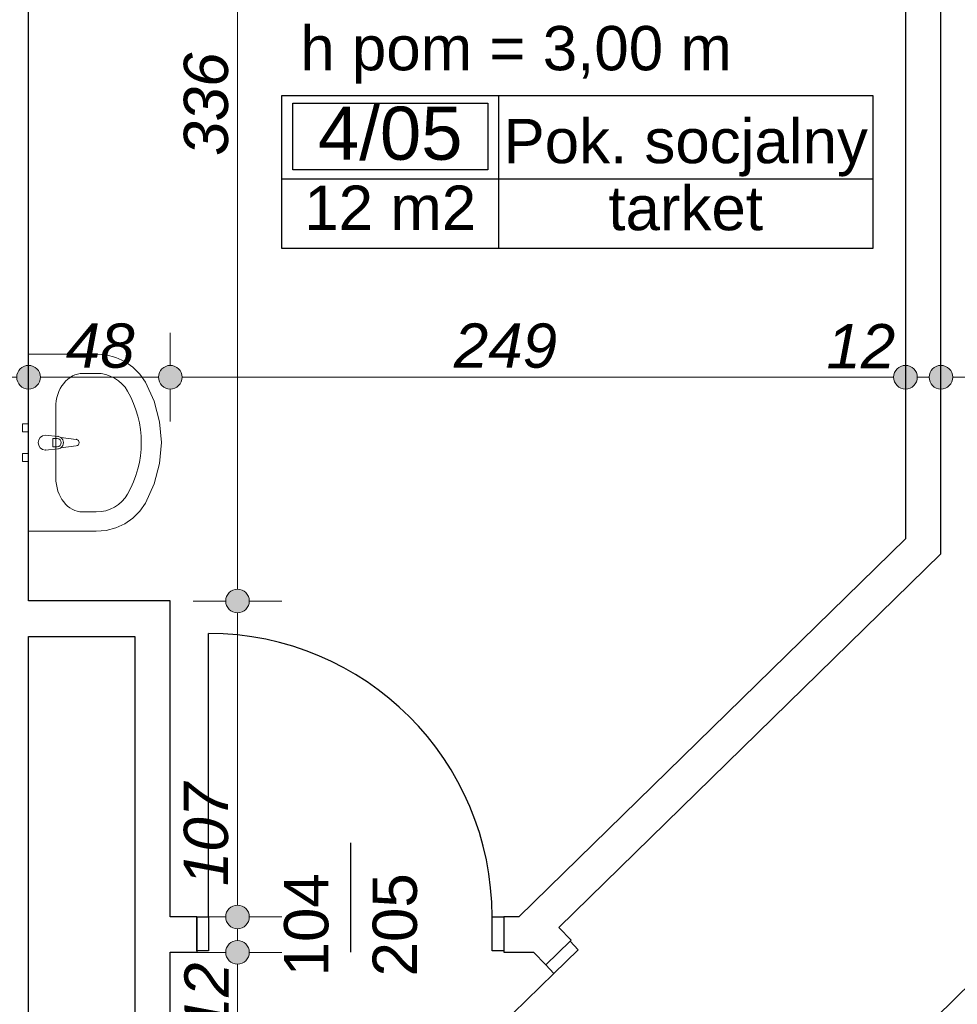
# Model space of a CAD drawing. Header units: millimetres. Extents: x -170998 to -45998, y 10557 to 52557.
# Tile 46 of 92: x -140318 to -137142, y 37493 to 40828. Entities that reach past the tile are written whole.
import ezdxf
from ezdxf.enums import TextEntityAlignment as Align

# ---------------------------------------------------------------- set-up
doc = ezdxf.new("R2010")
doc.units = ezdxf.units.MM
doc.header["$MEASUREMENT"] = 0
for name, color, linetype in [('Drzwi', 7, 'Continuous'), ('Obiekt', 7, 'Continuous'), ('Strefa', 7, 'Continuous'), ('Tekst', 7, 'Continuous'), ('Wymiary', 7, 'Continuous'), ('Ściana', 7, 'Continuous')]:
    doc.layers.add(name, color=color, linetype=linetype)
doc.styles.add('Arial', font='txt')
doc.styles.add('Times new roman', font='txt')
doc.dimstyles.new('GENERATED_STYLE__1', dxfattribs={"dimtxt": 150, "dimasz": 152, "dimexe": 0.18, "dimexo": 0, "dimgap": 0.09, "dimtad": 1, "dimtih": 1, "dimtoh": 1, "dimlfac": 0.1, "dimzin": 0, "dimdsep": 46, "dimtxsty": 'Arial', "dimblk": 'ARROWHEAD_11', "dimblk1": 'ARROWHEAD_11', "dimblk2": 'ARROWHEAD_11', "dimcen": 0.09, "dimclrd": 114, "dimclre": 114, "dimclrt": 114, "dimazin": 0, "dimtfac": 1, "dimtdec": 4, "dimtmove": 0, "dimatfit": 3, "dimfxl": 1, "dimtolj": 1, "dimtzin": 0, "dimarcsym": 0})
doc.dimstyles.new('GENERATED_STYLE__2', dxfattribs={"dimtxt": 150, "dimasz": 152, "dimexe": 0.18, "dimexo": 0, "dimgap": 0.09, "dimtad": 1, "dimlfac": 0.1, "dimzin": 0, "dimdsep": 46, "dimtxsty": 'Arial', "dimblk": 'ARROWHEAD_11', "dimblk1": 'ARROWHEAD_11', "dimblk2": 'ARROWHEAD_11', "dimcen": 0.09, "dimclrd": 114, "dimclre": 114, "dimclrt": 114, "dimazin": 0, "dimtfac": 1, "dimtdec": 4, "dimtmove": 0, "dimatfit": 3, "dimfxl": 1, "dimtolj": 1, "dimtzin": 0, "dimarcsym": 0})
doc.dimstyles.new('GENERATED_STYLE__3', dxfattribs={"dimtxt": 150, "dimasz": 152, "dimexe": 0.18, "dimexo": 0, "dimgap": 0.09, "dimtad": 1, "dimlfac": 0.1, "dimzin": 0, "dimdsep": 46, "dimtxsty": 'Arial', "dimblk": 'ARROWHEAD_11', "dimblk1": 'ARROWHEAD_11', "dimblk2": 'ARROWHEAD_11', "dimcen": 0.09, "dimclrd": 114, "dimclre": 114, "dimclrt": 114, "dimazin": 0, "dimtfac": 1, "dimtdec": 4, "dimtmove": 2, "dimatfit": 3, "dimfxl": 1, "dimtolj": 1, "dimtzin": 0, "dimarcsym": 0})

# ---------------------------------------------------------------- blocks, each defined once
blk = doc.blocks.new('Pok. socjalny_4_05_5', base_point=(-138696, 40288.9))
at = {"layer": 'Strefa'}
for p, q in [((-139430, 40571.7), (-137428.8, 40571.7)), ((-139430, 40053.1), (-139430, 40571.7)), ((-138696, 40571.7), (-138696, 40053.1)), ((-137428.8, 40571.7), (-137428.8, 40053.1)), ((-139393.3, 40545.8), (-138732.7, 40545.8)), ((-139393.3, 40319.5), (-139393.3, 40545.8)), ((-138732.7, 40545.8), (-138732.7, 40319.5)), ((-139430, 40288.9), (-137428.8, 40288.9)), ((-138732.7, 40319.5), (-139393.3, 40319.5)), ((-137428.8, 40053.1), (-139430, 40053.1))]:
    blk.add_line(p, q, dxfattribs=at)
at = {"layer": 'Strefa', "style": 'Arial'}
for tag, height, p in [('ROOM_NUMBER', 180, (-139063, 40443.8)), ('ROOM_NAME', 150, (-138062.4, 40417.3)), ('ROOM_CALC_AREA', 150, (-139063, 40191.4)), ('floor_f', 150, (-138062.4, 40190.2))]:
    blk.add_attdef(tag, text='', height=height, dxfattribs=at).set_placement(p, align=Align.MIDDLE_CENTER)
blk = doc.blocks.new('*D267')
at = {"layer": 'Wymiary', "linetype": 'Continuous', "lineweight": 13}
for points in [[(-139540.3, 37669.3), (-139543.4, 37684.6), (-139552, 37697.6), (-139565, 37706.3), (-139580.3, 37709.3), (-139595.6, 37706.3), (-139608.6, 37697.6), (-139617.3, 37684.6), (-139620.3, 37669.3), (-139617.3, 37654), (-139608.6, 37641), (-139595.6, 37632.4), (-139580.3, 37629.3), (-139565, 37632.4), (-139552, 37641), (-139543.4, 37654)], [(-139540.3, 35229.3), (-139543.4, 35244.6), (-139552, 35257.6), (-139565, 35266.3), (-139580.3, 35269.3), (-139595.6, 35266.3), (-139608.6, 35257.6), (-139617.3, 35244.6), (-139620.3, 35229.3), (-139617.3, 35214), (-139608.6, 35201), (-139595.6, 35192.4), (-139580.3, 35189.3), (-139565, 35192.4), (-139552, 35201), (-139543.4, 35214)]]:
    blk.add_hatch(color=114, dxfattribs=at).paths.add_polyline_path(points)
at = {"layer": 'Wymiary', "color": 114, "lineweight": 13}
for p, q in [((-139620.3, 37669.3), (-139730.3, 37669.3)), ((-139430.3, 37669.3), (-139540.3, 37669.3)), ((-139580.3, 35269.3), (-139580.3, 37629.3)), ((-139620.3, 35229.3), (-139730.3, 35229.3)), ((-139430.3, 35229.3), (-139540.3, 35229.3)), ((-139580.3, 35149.3), (-139580.3, 35189.3))]:
    blk.add_line(p, q, dxfattribs=at)
for centre in [(-139580.3, 37669.3), (-139580.3, 35229.3)]:
    blk.add_circle(centre, 40, dxfattribs=at)
at = {"layer": 'Wymiary', "color": 114, "lineweight": 13, "char_height": 150, "attachment_point": 7, "rotation": 90, "style": 'Arial'}
for s, insert in [('\\A1;{\\fArial|b0|i1|c238|p38;12}', (-139610.3, 37401.7)), ('\\A1;{\\fArial|b0|i1|c238|p38;244}', (-139610.3, 36706.3))]:
    blk.add_mtext(s, dxfattribs=dict(at, insert=insert))
blk = doc.blocks.new('ARROWHEAD_11')
at = {"color": 0, "linetype": 'Continuous', "lineweight": 0}
blk.add_line((0, 0), (-1, 0), dxfattribs=at)
at = {"color": 0, "linetype": 'Continuous', "lineweight": 0, "const_width": 0.25, "flags": 128}
blk.add_lwpolyline([(-0.125, 0, 1), (0.125, 0, 1)], format="xyb", close=True, dxfattribs=at)
blk = doc.blocks.new('*D268')
at = {"layer": 'Wymiary', "linetype": 'Continuous', "lineweight": 13}
for points in [[(-139540.3, 37789.3), (-139543.4, 37804.6), (-139552, 37817.6), (-139565, 37826.3), (-139580.3, 37829.3), (-139595.6, 37826.3), (-139608.6, 37817.6), (-139617.3, 37804.6), (-139620.3, 37789.3), (-139617.3, 37774), (-139608.6, 37761), (-139595.6, 37752.4), (-139580.3, 37749.3), (-139565, 37752.4), (-139552, 37761), (-139543.4, 37774)], [(-139540.3, 37669.3), (-139543.4, 37684.6), (-139552, 37697.6), (-139565, 37706.3), (-139580.3, 37709.3), (-139595.6, 37706.3), (-139608.6, 37697.6), (-139617.3, 37684.6), (-139620.3, 37669.3), (-139617.3, 37654), (-139608.6, 37641), (-139595.6, 37632.4), (-139580.3, 37629.3), (-139565, 37632.4), (-139552, 37641), (-139543.4, 37654)]]:
    blk.add_hatch(color=114, dxfattribs=at).paths.add_polyline_path(points)
at = {"layer": 'Wymiary', "color": 114, "lineweight": 13}
for p, q in [((-139620.3, 37789.3), (-139730.3, 37789.3)), ((-139430.3, 37789.3), (-139540.3, 37789.3)), ((-139580.3, 37709.3), (-139580.3, 37749.3)), ((-139620.3, 37669.3), (-139730.3, 37669.3)), ((-139430.3, 37669.3), (-139540.3, 37669.3))]:
    blk.add_line(p, q, dxfattribs=at)
for centre in [(-139580.3, 37789.3), (-139580.3, 37669.3)]:
    blk.add_circle(centre, 40, dxfattribs=at)
blk = doc.blocks.new('*D269')
at = {"layer": 'Wymiary', "linetype": 'Continuous', "lineweight": 13}
for points in [[(-139540.3, 38859.3), (-139543.4, 38874.6), (-139552, 38887.6), (-139565, 38896.3), (-139580.3, 38899.3), (-139595.6, 38896.3), (-139608.6, 38887.6), (-139617.3, 38874.6), (-139620.3, 38859.3), (-139617.3, 38844), (-139608.6, 38831), (-139595.6, 38822.4), (-139580.3, 38819.3), (-139565, 38822.4), (-139552, 38831), (-139543.4, 38844)], [(-139540.3, 37789.3), (-139543.4, 37804.6), (-139552, 37817.6), (-139565, 37826.3), (-139580.3, 37829.3), (-139595.6, 37826.3), (-139608.6, 37817.6), (-139617.3, 37804.6), (-139620.3, 37789.3), (-139617.3, 37774), (-139608.6, 37761), (-139595.6, 37752.4), (-139580.3, 37749.3), (-139565, 37752.4), (-139552, 37761), (-139543.4, 37774)]]:
    blk.add_hatch(color=114, dxfattribs=at).paths.add_polyline_path(points)
at = {"layer": 'Wymiary', "color": 114, "lineweight": 13}
for p, q in [((-139620.3, 38859.3), (-139730.3, 38859.3)), ((-139430.3, 38859.3), (-139540.3, 38859.3)), ((-139580.3, 37829.3), (-139580.3, 38819.3)), ((-139620.3, 37789.3), (-139730.3, 37789.3)), ((-139430.3, 37789.3), (-139540.3, 37789.3))]:
    blk.add_line(p, q, dxfattribs=at)
for centre in [(-139580.3, 38859.3), (-139580.3, 37789.3)]:
    blk.add_circle(centre, 40, dxfattribs=at)
at = {"layer": 'Wymiary', "color": 114, "lineweight": 13, "insert": (-139610.3, 37893.6), "char_height": 150, "attachment_point": 7, "rotation": 90, "style": 'Arial'}
blk.add_mtext('\\A1;{\\fArial|b0|i1|c238|p38;107}', dxfattribs=at)
blk = doc.blocks.new('*D270')
at = {"layer": 'Wymiary', "linetype": 'Continuous', "lineweight": 13}
for points in [[(-139540.3, 42216.9), (-139543.4, 42232.2), (-139552, 42245.2), (-139565, 42253.9), (-139580.3, 42256.9), (-139595.6, 42253.9), (-139608.6, 42245.2), (-139617.3, 42232.2), (-139620.3, 42216.9), (-139617.3, 42201.6), (-139608.6, 42188.6), (-139595.6, 42180), (-139580.3, 42176.9), (-139565, 42180), (-139552, 42188.6), (-139543.4, 42201.6)], [(-139540.3, 38859.3), (-139543.4, 38874.6), (-139552, 38887.6), (-139565, 38896.3), (-139580.3, 38899.3), (-139595.6, 38896.3), (-139608.6, 38887.6), (-139617.3, 38874.6), (-139620.3, 38859.3), (-139617.3, 38844), (-139608.6, 38831), (-139595.6, 38822.4), (-139580.3, 38819.3), (-139565, 38822.4), (-139552, 38831), (-139543.4, 38844)]]:
    blk.add_hatch(color=114, dxfattribs=at).paths.add_polyline_path(points)
at = {"layer": 'Wymiary', "color": 114, "lineweight": 13}
for p, q in [((-139580.3, 42256.9), (-139580.3, 42296.9)), ((-139620.3, 42216.9), (-139730.3, 42216.9)), ((-139430.3, 42216.9), (-139540.3, 42216.9)), ((-139580.3, 38899.3), (-139580.3, 42176.9)), ((-139620.3, 38859.3), (-139730.3, 38859.3)), ((-139430.3, 38859.3), (-139540.3, 38859.3))]:
    blk.add_line(p, q, dxfattribs=at)
for centre in [(-139580.3, 42216.9), (-139580.3, 38859.3)]:
    blk.add_circle(centre, 40, dxfattribs=at)
at = {"layer": 'Wymiary', "color": 114, "lineweight": 13, "insert": (-139610.3, 40367.4), "char_height": 150, "attachment_point": 7, "rotation": 90, "style": 'Arial'}
blk.add_mtext('\\A1;{\\fArial|b0|i1|c238|p38;336}', dxfattribs=at)
blk = doc.blocks.new('*D360')
at = {"layer": 'Wymiary', "linetype": 'Continuous', "lineweight": 13}
for points in [[(-140248, 39617.3), (-140251.1, 39632.6), (-140259.7, 39645.6), (-140272.7, 39654.3), (-140288, 39657.3), (-140303.3, 39654.3), (-140316.3, 39645.6), (-140325, 39632.6), (-140328, 39617.3), (-140325, 39602), (-140316.3, 39589), (-140303.3, 39580.4), (-140288, 39577.3), (-140272.7, 39580.4), (-140259.7, 39589), (-140251.1, 39602)], [(-139768, 39617.3), (-139771.1, 39632.6), (-139779.7, 39645.6), (-139792.7, 39654.3), (-139808, 39657.3), (-139823.3, 39654.3), (-139836.3, 39645.6), (-139845, 39632.6), (-139848, 39617.3), (-139845, 39602), (-139836.3, 39589), (-139823.3, 39580.4), (-139808, 39577.3), (-139792.7, 39580.4), (-139779.7, 39589), (-139771.1, 39602)]]:
    blk.add_hatch(color=114, dxfattribs=at).paths.add_polyline_path(points)
at = {"layer": 'Wymiary', "color": 114, "lineweight": 13}
for p, q in [((-140288, 39657.3), (-140288, 39767.3)), ((-139808, 39657.3), (-139808, 39767.3)), ((-140368, 39617.3), (-140328, 39617.3)), ((-140248, 39617.3), (-139848, 39617.3)), ((-140288, 39467.3), (-140288, 39577.3)), ((-139808, 39467.3), (-139808, 39577.3))]:
    blk.add_line(p, q, dxfattribs=at)
for centre in [(-140288, 39617.3), (-139808, 39617.3)]:
    blk.add_circle(centre, 40, dxfattribs=at)
at = {"layer": 'Wymiary', "color": 114, "lineweight": 13, "insert": (-140161.8, 39647.3), "char_height": 150, "attachment_point": 7, "style": 'Arial'}
blk.add_mtext('\\A1;{\\fArial|b0|i1|c238|p38;48}', dxfattribs=at)
blk = doc.blocks.new('*D361')
at = {"layer": 'Wymiary', "linetype": 'Continuous', "lineweight": 13}
for points in [[(-139768, 39617.3), (-139771.1, 39632.6), (-139779.7, 39645.6), (-139792.7, 39654.3), (-139808, 39657.3), (-139823.3, 39654.3), (-139836.3, 39645.6), (-139845, 39632.6), (-139848, 39617.3), (-139845, 39602), (-139836.3, 39589), (-139823.3, 39580.4), (-139808, 39577.3), (-139792.7, 39580.4), (-139779.7, 39589), (-139771.1, 39602)], [(-137278, 39617.3), (-137281.1, 39632.6), (-137289.7, 39645.6), (-137302.7, 39654.3), (-137318, 39657.3), (-137333.3, 39654.3), (-137346.3, 39645.6), (-137355, 39632.6), (-137358, 39617.3), (-137355, 39602), (-137346.3, 39589), (-137333.3, 39580.4), (-137318, 39577.3), (-137302.7, 39580.4), (-137289.7, 39589), (-137281.1, 39602)]]:
    blk.add_hatch(color=114, dxfattribs=at).paths.add_polyline_path(points)
at = {"layer": 'Wymiary', "color": 114, "lineweight": 13}
for p, q in [((-139808, 39657.3), (-139808, 39767.3)), ((-137318, 39657.3), (-137318, 39767.3)), ((-139768, 39617.3), (-137358, 39617.3)), ((-139808, 39467.3), (-139808, 39577.3)), ((-137318, 39467.3), (-137318, 39577.3))]:
    blk.add_line(p, q, dxfattribs=at)
for centre in [(-139808, 39617.3), (-137318, 39617.3)]:
    blk.add_circle(centre, 40, dxfattribs=at)
at = {"layer": 'Wymiary', "color": 114, "lineweight": 13, "char_height": 150, "attachment_point": 7, "style": 'Arial'}
for s, insert in [('\\A1;{\\fArial|b0|i1|c238|p38;249}', (-138847.6, 39647.3)), ('\\A1;{\\fArial|b0|i1|c238|p38;12}', (-137585.7, 39647.3))]:
    blk.add_mtext(s, dxfattribs=dict(at, insert=insert))
blk = doc.blocks.new('*D362')
at = {"layer": 'Wymiary', "linetype": 'Continuous', "lineweight": 13}
for points in [[(-137278, 39617.3), (-137281.1, 39632.6), (-137289.7, 39645.6), (-137302.7, 39654.3), (-137318, 39657.3), (-137333.3, 39654.3), (-137346.3, 39645.6), (-137355, 39632.6), (-137358, 39617.3), (-137355, 39602), (-137346.3, 39589), (-137333.3, 39580.4), (-137318, 39577.3), (-137302.7, 39580.4), (-137289.7, 39589), (-137281.1, 39602)], [(-137158, 39617.3), (-137161.1, 39632.6), (-137169.7, 39645.6), (-137182.7, 39654.3), (-137198, 39657.3), (-137213.3, 39654.3), (-137226.3, 39645.6), (-137235, 39632.6), (-137238, 39617.3), (-137235, 39602), (-137226.3, 39589), (-137213.3, 39580.4), (-137198, 39577.3), (-137182.7, 39580.4), (-137169.7, 39589), (-137161.1, 39602)]]:
    blk.add_hatch(color=114, dxfattribs=at).paths.add_polyline_path(points)
at = {"layer": 'Wymiary', "color": 114, "lineweight": 13}
for p, q in [((-137318, 39657.3), (-137318, 39767.3)), ((-137198, 39657.3), (-137198, 39767.3)), ((-137278, 39617.3), (-137238, 39617.3)), ((-137318, 39467.3), (-137318, 39577.3)), ((-137198, 39467.3), (-137198, 39577.3))]:
    blk.add_line(p, q, dxfattribs=at)
for centre in [(-137318, 39617.3), (-137198, 39617.3)]:
    blk.add_circle(centre, 40, dxfattribs=at)
blk = doc.blocks.new('*D363')
at = {"layer": 'Wymiary', "linetype": 'Continuous', "lineweight": 13}
for points in [[(-137158, 39617.3), (-137161.1, 39632.6), (-137169.7, 39645.6), (-137182.7, 39654.3), (-137198, 39657.3), (-137213.3, 39654.3), (-137226.3, 39645.6), (-137235, 39632.6), (-137238, 39617.3), (-137235, 39602), (-137226.3, 39589), (-137213.3, 39580.4), (-137198, 39577.3), (-137182.7, 39580.4), (-137169.7, 39589), (-137161.1, 39602)], [(-134998, 39617.3), (-135001.1, 39632.6), (-135009.7, 39645.6), (-135022.7, 39654.3), (-135038, 39657.3), (-135053.3, 39654.3), (-135066.3, 39645.6), (-135075, 39632.6), (-135078, 39617.3), (-135075, 39602), (-135066.3, 39589), (-135053.3, 39580.4), (-135038, 39577.3), (-135022.7, 39580.4), (-135009.7, 39589), (-135001.1, 39602)]]:
    blk.add_hatch(color=114, dxfattribs=at).paths.add_polyline_path(points)
at = {"layer": 'Wymiary', "color": 114, "lineweight": 13}
for p, q in [((-137198, 39657.3), (-137198, 39767.3)), ((-135038, 39657.3), (-135038, 39767.3)), ((-137158, 39617.3), (-135078, 39617.3)), ((-137198, 39467.3), (-137198, 39577.3)), ((-135038, 39467.3), (-135038, 39577.3))]:
    blk.add_line(p, q, dxfattribs=at)
for centre in [(-137198, 39617.3), (-135038, 39617.3)]:
    blk.add_circle(centre, 40, dxfattribs=at)
at = {"layer": 'Wymiary', "color": 114, "lineweight": 13, "insert": (-136288.8, 39647.3), "char_height": 150, "attachment_point": 7, "style": 'Arial'}
blk.add_mtext('\\A1;{\\fArial|b0|i1|c238|p38;216}', dxfattribs=at)

msp = doc.modelspace()

# ---------------------------------------------------------------- linework, layer by layer
at = {"layer": 'Drzwi'}
for p, q in [((-139678.018, 37789.32), (-139678.018, 38749.32)), ((-139718.018, 37789.32), (-139678.018, 37789.32)), ((-139718.018, 37674.32), (-139718.018, 37789.32)), ((-139718.018, 37789.32), (-139718.018, 37674.32)), ((-139678.018, 37789.32), (-139678.018, 37674.32)), ((-138718.018, 37674.32), (-138718.018, 37789.32)), ((-138718.018, 37789.32), (-138678.018, 37789.32)), ((-138678.018, 37789.32), (-138678.018, 37674.32)), ((-138678.018, 37789.32), (-138678.018, 37674.32)), ((-138454.032, 37706.703), (-138536.546, 37626.6)), ((-138536.546, 37626.6), (-138454.032, 37706.703)), ((-138426.17, 37678.003), (-138454.032, 37706.703)), ((-139678.018, 37674.32), (-139718.018, 37674.32)), ((-138678.018, 37674.32), (-138718.018, 37674.32)), ((-138508.684, 37597.899), (-138426.17, 37678.003)), ((-138536.546, 37626.6), (-138508.684, 37597.899)), ((-138508.684, 37597.899), (-139161.615, 36964.038))]:
    msp.add_line(p, q, dxfattribs=at)
msp.add_arc((-139678.018, 37789.32), 960, 0, 90, dxfattribs=at)
at = {"layer": 'Obiekt', "color": 8, "lineweight": 5}
for p, q in [((-140058.927, 39695.66), (-140288.018, 39695.66)), ((-140288.018, 39695.66), (-140288.018, 39095.66)), ((-140025.205, 39692.765), (-140058.927, 39695.66)), ((-139992.561, 39684.173), (-140025.205, 39692.765)), ((-139962.038, 39670.159), (-139992.561, 39684.173)), ((-139934.611, 39651.169), (-139962.038, 39670.159)), ((-140104.746, 39630.443), (-140058.927, 39630.443)), ((-139911.158, 39627.812), (-139934.611, 39651.169)), ((-139892.427, 39600.834), (-139911.158, 39627.812)), ((-139862.486, 39535.642), (-139892.427, 39600.834)), ((-139844.187, 39466.622), (-139862.486, 39535.642)), ((-140195.7, 39514.486), (-140195.7, 39276.834)), ((-140288.018, 39459.16), (-140308.018, 39459.16)), ((-140308.018, 39459.16), (-140308.018, 39432.16)), ((-140288.018, 39432.16), (-140288.018, 39459.16)), ((-139838.032, 39395.66), (-139844.187, 39466.622)), ((-140308.018, 39432.16), (-140288.018, 39432.16)), ((-140188.747, 39416.66), (-140230.7, 39420.66)), ((-140205.79, 39409.26), (-140190.919, 39409.26)), ((-140205.79, 39382.06), (-140205.79, 39409.26)), ((-140126.3, 39406.76), (-140179.234, 39413.39)), ((-139844.187, 39324.699), (-139838.032, 39395.66)), ((-140288.018, 39359.16), (-140308.018, 39359.16)), ((-140308.018, 39359.16), (-140308.018, 39332.16)), ((-140288.018, 39332.16), (-140288.018, 39359.16)), ((-140230.7, 39370.66), (-140188.747, 39374.66)), ((-140190.919, 39382.06), (-140205.79, 39382.06)), ((-140179.234, 39377.93), (-140126.3, 39384.56)), ((-140308.018, 39332.16), (-140288.018, 39332.16)), ((-139862.486, 39255.678), (-139844.187, 39324.699)), ((-139892.427, 39190.486), (-139862.486, 39255.678)), ((-139911.158, 39163.508), (-139892.427, 39190.486)), ((-140104.746, 39160.877), (-140058.927, 39160.877)), ((-139934.611, 39140.151), (-139911.158, 39163.508)), ((-139992.561, 39107.147), (-139962.038, 39121.162)), ((-139962.038, 39121.162), (-139934.611, 39140.151)), ((-140288.018, 39095.66), (-140058.927, 39095.66)), ((-140058.927, 39095.66), (-140025.205, 39098.555)), ((-140025.205, 39098.555), (-139992.561, 39107.147))]:
    msp.add_line(p, q, dxfattribs=at)
at = {"layer": 'Obiekt'}
msp.add_line((-139198.018, 38040.699), (-139198.018, 37669.32), dxfattribs=at)
at = {"layer": 'Obiekt', "color": 8, "lineweight": 5}
for centre, radius, start, end in [((-140230.7, 39395.66), 25, 90, 270), ((-140190.919, 39395.66), 13.6, 270, 90), ((-140190.647, 39395.66), 21.086, 57.228975, 84.830393), ((-140190.647, 39395.66), 21.086, 302.771025, 57.228975), ((-140127.69, 39395.66), 11.187, 277.138925, 82.861075), ((-140190.647, 39395.66), 21.086, 275.169607, 302.771025)]:
    msp.add_arc(centre, radius, start, end, dxfattribs=at)
for centre, major_axis, ratio, start_param, end_param in [((-140104.746, 39514.356), (0, 116.066), 0.78364566, 0, 1.57079633), ((-140058.927, 39514.512), (121.2, 0), 0.95652174, 0.49697483, 1.57079633), ((-140288.018, 39395.66), (381.818, 0), 0.95652174, 5.78621047, 6.78016015), ((-140104.746, 39276.964), (0, 116.066), 0.78364566, 1.57079633, 3.14159265), ((-140058.927, 39276.808), (121.2, 0), 0.95652174, 4.71238898, 5.78621048)]:
    msp.add_ellipse(centre, major_axis=major_axis, ratio=ratio, start_param=start_param, end_param=end_param, dxfattribs=at)
for p in [(-140188.747, 39416.66), (-140126.3, 39406.76), (-140230.7, 39370.66), (-140179.234, 39377.93)]:
    msp.add_point(p, dxfattribs=at)
at = {"layer": 'Ściana'}
for p, q in [((-139718.018, 37789.32), (-139718.018, 37674.32)), ((-138678.018, 37789.32), (-138678.018, 37674.32)), ((-138536.546, 37626.6), (-138454.032, 37706.703)), ((-138454.032, 37706.703), (-138450.445, 37710.186)), ((-139718.018, 37674.32), (-139718.018, 37669.32)), ((-138678.018, 37674.32), (-138678.018, 37669.32))]:
    msp.add_line(p, q, dxfattribs=at)
at = {"layer": 'Ściana', "flags": 128}
for points in [[(-137318.018, 42363.893), (-137318.018, 39069.8)], [(-137198.018, 39019.32), (-137198.018, 42368.207)], [(-140288.018, 38859.32), (-140288.018, 42216.914)], [(-137318.018, 39069.8), (-138626.953, 37789.32)], [(-138492.238, 37753.236), (-137198.018, 39019.32)], [(-139808.018, 38859.32), (-140288.018, 38859.32)], [(-139808.018, 37789.32), (-139808.018, 38859.32)], [(-140288.018, 38739.32), (-139928.018, 38739.32)], [(-140288.018, 35229.32), (-140288.018, 38739.32)], [(-139928.018, 38739.32), (-139928.018, 35229.32)], [(-136838.018, 37819.32), (-137717.156, 36954.835)], [(-139718.018, 37789.32), (-139808.018, 37789.32)], [(-138626.953, 37789.32), (-138678.018, 37789.32)], [(-138450.445, 37710.186), (-138492.238, 37753.236)], [(-139808.018, 35229.32), (-139808.018, 37669.32)], [(-139808.018, 37669.32), (-139718.018, 37669.32)], [(-138678.018, 37669.32), (-138578.018, 37669.32)], [(-138578.018, 37669.32), (-138536.546, 37626.6)]]:
    msp.add_lwpolyline(points, dxfattribs=at)

# ---------------------------------------------------------------- block references
at = {"layer": 'Strefa'}
ref = msp.add_blockref('Pok. socjalny_4_05_5', (-138696.005, 40288.861), dxfattribs=at)
ref.add_attrib('ROOM_NAME', 'Pok. socjalny', dxfattribs={"color": 7, "height": 150, "style": 'Arial'}).set_placement((-138062.401, 40417.261), align=Align.MIDDLE_CENTER)
ref.add_attrib('ROOM_NUMBER', '4/05', dxfattribs={"color": 7, "height": 180, "style": 'Arial'}).set_placement((-139063.025, 40443.808), align=Align.MIDDLE_CENTER)
ref.add_attrib('ROOM_CALC_AREA', '12 m2', dxfattribs={"color": 7, "height": 150, "style": 'Arial'}).set_placement((-139063.025, 40191.361), align=Align.MIDDLE_CENTER)
ref.add_attrib('floor_f', 'tarket', dxfattribs={"color": 7, "height": 150, "style": 'Arial'}).set_placement((-138062.401, 40190.178), align=Align.MIDDLE_CENTER)

# ---------------------------------------------------------------- texts
at = {"layer": 'Obiekt', "char_height": 150, "attachment_point": 7, "rotation": 90, "style": 'Arial'}
for s, insert in [('\\A1;{\\fArial|b0|i0|c238|p38;104}', (-139270.55, 37587.66)), ('\\A1;{\\fArial|b0|i0|c238|p38;205}', (-138970.55, 37587.66))]:
    msp.add_mtext(s, dxfattribs=dict(at, insert=insert))
at = {"layer": 'Tekst', "insert": (-138636.896, 40806.916), "char_height": 150, "attachment_point": 2, "style": 'Times new roman'}
msp.add_mtext('\\A1;{\\fArial|b0|i0|c0|p38;h pom = 3,00 m}', dxfattribs=at)

# ---------------------------------------------------------------- dimensions: what is measured, and where the dimension line sits
at = {"layer": 'Wymiary', "color": 114, "lineweight": 13}
dim = msp.add_linear_dim(base=(-139580.328, 42216.914), p1=(-139808.018, 38859.32), p2=(-140288.018, 42216.914), angle=90, text='336', dimstyle='GENERATED_STYLE__2', dxfattribs=at)
dim.commit()
dim.dimension.update_dxf_attribs({"geometry": '*D270', "text_midpoint": (-139685.328, 40538.117), "dimtype": 160, "text_rotation": 90})
for base, p1, p2, picture, middle in [((-137318.018, 39617.325), (-139808.018, 38859.32), (-137318.018, 40693.764), '*D361', (-138676.847, 39722.325)), ((-137198.018, 39617.325), (-137318.018, 40693.764), (-137198.018, 40693.764), '*D362', (-137471.847, 39722.325)), ((-135038.018, 39617.325), (-137198.018, 40693.764), (-135038.018, 38739.32), '*D363', (-136118.018, 39722.325)), ((-139808.018, 39617.325), (-140288.018, 38859.32), (-139808.018, 38859.32), '*D360', (-140048.018, 39722.325))]:
    dim = msp.add_linear_dim(base=base, p1=p1, p2=p2, dimstyle='GENERATED_STYLE__1', dxfattribs=at)
    dim.commit()
    dim.dimension.update_dxf_attribs({"geometry": picture, "text_midpoint": middle, "dimtype": 160})
for base, p1, p2, dimstyle, picture, middle in [((-139580.328, 38859.32), (-139193.018, 37789.32), (-139808.018, 38859.32), 'GENERATED_STYLE__3', '*D269', (-139685.328, 38064.309)), ((-139580.328, 37789.32), (-139193.018, 37669.32), (-139193.018, 37789.32), 'GENERATED_STYLE__2', '*D268', (-139685.328, 37515.491)), ((-139580.328, 37669.32), (-139808.018, 35229.32), (-139193.018, 37669.32), 'GENERATED_STYLE__3', '*D267', (-139685.328, 36876.994))]:
    dim = msp.add_linear_dim(base=base, p1=p1, p2=p2, angle=90, dimstyle=dimstyle, dxfattribs=at)
    dim.commit()
    dim.dimension.update_dxf_attribs({"geometry": picture, "text_midpoint": middle, "dimtype": 160, "text_rotation": 90})

doc.saveas('drawing.dxf')
